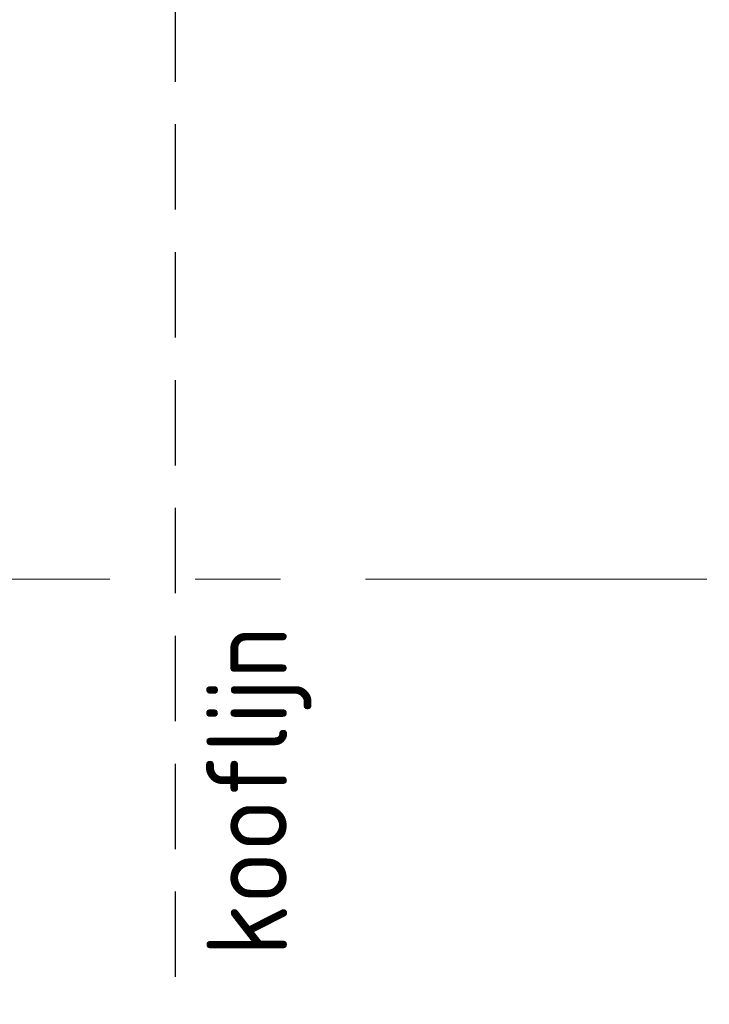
# Model space of a CAD drawing. Extents: x 3176 to 58266, y 1852 to 38199.
# Tile 12 of 256: x 4755 to 6038, y 24037 to 25870. Entities that reach past the tile are written whole.
import ezdxf

# ---------------------------------------------------------------- set-up
doc = ezdxf.new("R2010")
doc.units = 0
doc.header["$LTSCALE"] = 50
doc.linetypes.add('HIDDEN2', pattern=[4.7625, 3.175, -1.5875])
doc.linetypes.add('Onderlegger 1e verdieping$0$stramien', pattern=[22.225, 12.7, -3.175, 3.175, -3.175])
doc.layers.get('0').update_dxf_attribs({"linetype": 'CONTINUOUS'})
doc.layers.add('IWTEKST', color=2, linetype='CONTINUOUS')
doc.layers.add('Onderlegger 1e verdieping$0$S-GRID', color=8, linetype='CONTINUOUS', lineweight=18)
doc.styles.get("Standard").update_dxf_attribs({"font": 'isocp.shx'})

# ---------------------------------------------------------------- blocks, each defined once
blk = doc.blocks.new('Onderlegger 1e verdieping')
at = {"layer": 'Onderlegger 1e verdieping$0$S-GRID', "linetype": 'Onderlegger 1e verdieping$0$stramien'}
blk.add_line((3176.5, 24828.2), (55473.5, 24828.2), dxfattribs=at)

msp = doc.modelspace()

# ---------------------------------------------------------------- linework, layer by layer
at = {"layer": 'IWTEKST', "linetype": 'HIDDEN2'}
msp.add_line((5044.6, 35438.2), (5044.6, 19718.2), dxfattribs=at)

# ---------------------------------------------------------------- block references
msp.add_blockref('Onderlegger 1e verdieping', (0, 0))

# ---------------------------------------------------------------- texts
at = {"layer": 'IWTEKST', "insert": (5102.8, 24126.3), "char_height": 150, "width": 3405, "attachment_point": 1, "rotation": 90}
msp.add_mtext('kooflijn', dxfattribs=at)

doc.saveas('drawing.dxf')
